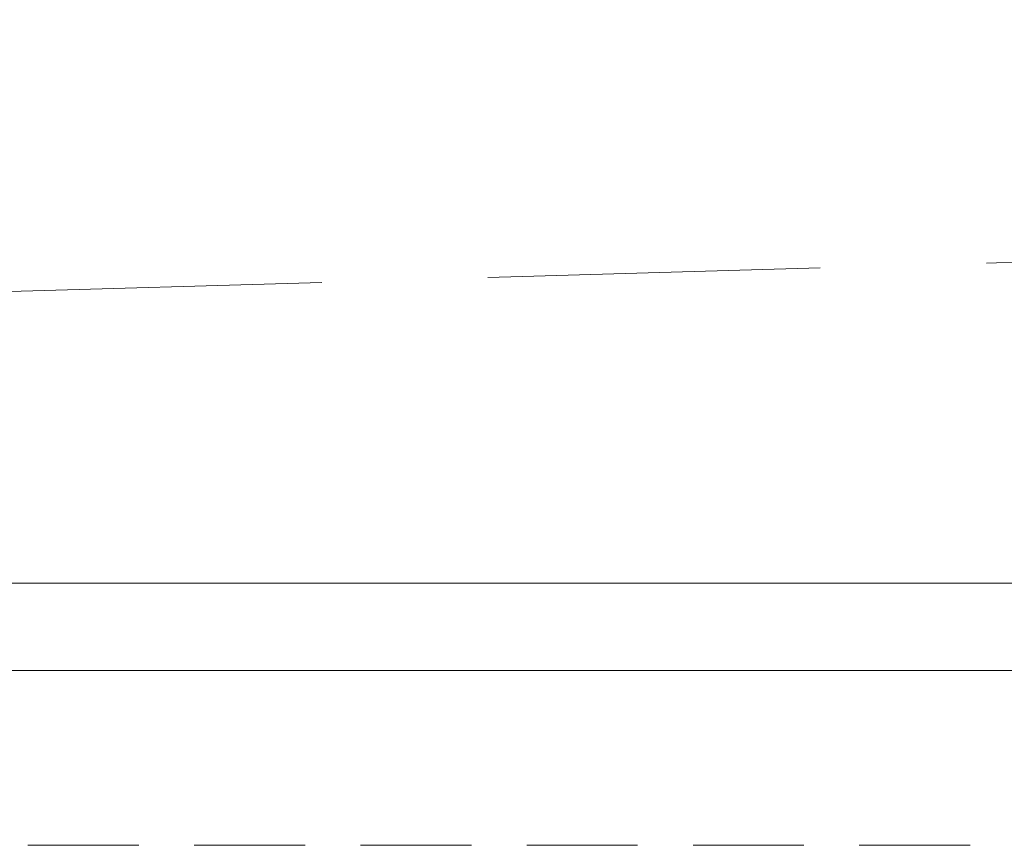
# Model space of a CAD drawing. Header units: millimetres. Extents: x 213386 to 506888, y 183055 to 450952.
# Tile 161 of 256: x 380920 to 381484, y 284632 to 285105. Entities that reach past the tile are written whole.
import ezdxf

# ---------------------------------------------------------------- set-up
doc = ezdxf.new("R2010")
doc.units = ezdxf.units.MM
doc.linetypes.add('ČÁRKOVANÁ', pattern=[19.05, 12.7, -6.35])
for name, color, linetype, lineweight in [('FASÁDA DETAILNÍ', 255, 'Continuous', 0), ('KOTY', 255, 'Continuous', 0), ('NOVA', 255, 'Continuous', 0), ('TENKA', 255, 'Continuous', 0)]:
    doc.layers.add(name, color=color, linetype=linetype, lineweight=lineweight)
doc.layers.add('PLOCHY K PRONÁJMU', color=255, linetype='Continuous', lineweight=0, plot=False)
doc.layers.get('KOTY').off()

# ---------------------------------------------------------------- blocks, each defined once
blk = doc.blocks.new('NOVÁ PODLAHA')
at = {"layer": 'NOVA', "linetype": 'ČÁRKOVANÁ', "ltscale": 15}
blk.add_line((0, 0), (25700, 750), dxfattribs=at)
at = {"layer": 'NOVA'}
blk.add_lwpolyline([(25700, 16457.5), (25700, 0), (0, 0), (0, 15942.5)], dxfattribs=at)

msp = doc.modelspace()

# ---------------------------------------------------------------- linework, layer by layer
at = {"layer": 'FASÁDA DETAILNÍ', "color": 7, "linetype": 'ČÁRKOVANÁ', "ltscale": 5}
msp.add_lwpolyline([(399276.64, 284632.15), (373376.64, 284632.15), (373376.64, 307632.15), (399276.64, 307632.15)], close=True, dxfattribs=at)
at = {"layer": 'FASÁDA DETAILNÍ'}
msp.add_lwpolyline([(399176.64, 284732.15), (373476.64, 284732.15), (373476.64, 307532.15), (399176.64, 307532.15)], close=True, dxfattribs=at)
at = {"layer": 'PLOCHY K PRONÁJMU', "ltscale": 5}
msp.add_lwpolyline([(373526.64, 307482.15), (399126.64, 307482.15), (399126.64, 284782.15), (373526.64, 284782.15)], close=True, dxfattribs=at)
msp.add_lwpolyline([(392626.64, 284782.15), (386326.64, 284782.15), (386586.64, 286172.15), (386586.64, 286892.15), (386066.64, 286892.15), (386066.64, 286172.15), (386586.64, 286172.15), (386326.64, 284782.15), (380026.64, 284782.15), (380286.64, 286172.15), (380286.64, 286892.15), (379766.64, 286892.15), (379766.64, 286172.15), (380286.64, 286172.15), (380026.64, 284782.15), (373526.64, 284782.15)], dxfattribs=at)
at = {"layer": 'TENKA', "ltscale": 20}
msp.add_lwpolyline([(386289.14, 284732.15), (380064.14, 284732.15)], dxfattribs=at)

# ---------------------------------------------------------------- block references
at = {"layer": 'KOTY'}
msp.add_blockref('NOVÁ PODLAHA', (373476.64, 284732.15), dxfattribs=at)

doc.saveas('drawing.dxf')
